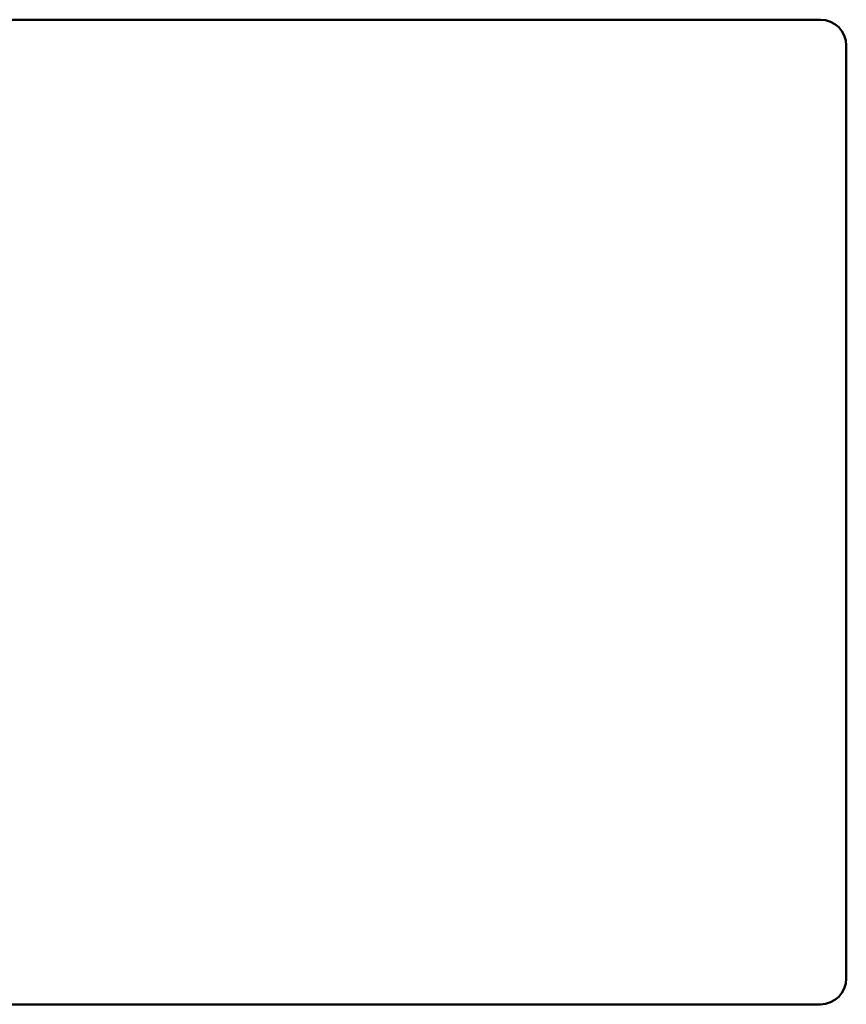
# Model space of a CAD drawing. Header units: inches. Extents: x 1 to 226, y 4 to 143.
# Tile 24 of 80: x 73.659 to 74.617, y 31.814 to 32.954. Entities that reach past the tile are written whole.
import ezdxf

# ---------------------------------------------------------------- set-up
doc = ezdxf.new("R2010")
doc.units = ezdxf.units.IN
doc.header["$LTSCALE"] = 6.666667
doc.header["$MEASUREMENT"] = 0
doc.layers.add('Visible (ANSI)', color=7, linetype='Continuous', lineweight=50)

msp = doc.modelspace()

# ---------------------------------------------------------------- linework, layer by layer
at = {"layer": 'Visible (ANSI)'}
for p, q in [((74.5871, 32.9537), (71.9071, 32.9537)), ((74.6171, 32.9237), (74.6171, 31.8437)), ((71.9071, 31.8137), (74.5871, 31.8137))]:
    msp.add_line(p, q, dxfattribs=at)
for centre, start, end in [((74.5871, 32.9237), 0, 90), ((74.5871, 31.8437), 270, 0)]:
    msp.add_arc(centre, 0.03, start, end, dxfattribs=at)

doc.saveas('drawing.dxf')
